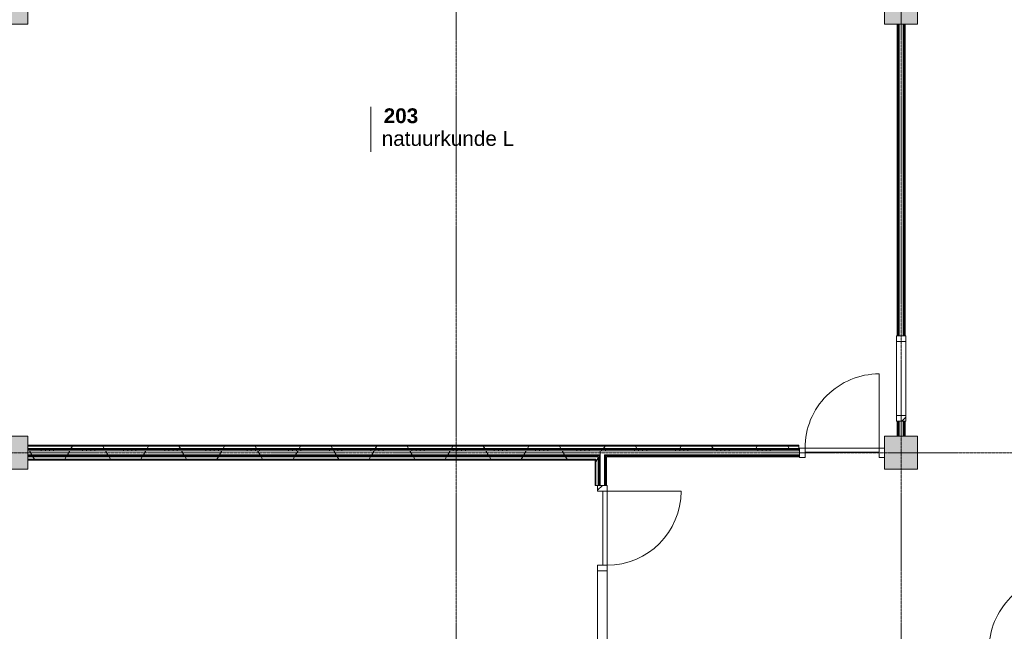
# Model space of a CAD drawing. Header units: millimetres. Extents: x -6115 to 78411, y -6358 to 59618.
# Tile 9 of 99: x 100 to 12052, y 8632 to 16056. Entities that reach past the tile are written whole.
import ezdxf

# ---------------------------------------------------------------- set-up
doc = ezdxf.new("R2010")
doc.units = ezdxf.units.MM
doc.linetypes.add('stramien', pattern=[22.225, 12.7, -3.175, 3.175, -3.175])
for name, color, linetype, lineweight in [('00_Algemeen', 7, 'Continuous', 35), ('22_Metselwerk', 7, 'Continuous', 9), ('25_Metaalconstructiewerk', 7, 'Continuous', 9), ('30_Kozijnen-ramen-deuren', 7, 'Continuous', 9)]:
    doc.layers.add(name, color=color, linetype=linetype, lineweight=lineweight)
doc.styles.add('Arial_1', font='arial.ttf', dxfattribs={"height": 180})
doc.styles.add('Arial_B', font='arialbd.ttf', dxfattribs={"height": 180})
pattern_1 = [(180, (10850, 13700), (-3e-12, -500), []), (180, (10850, 13750), (-3e-12, -500), []), (180, (10850, 13800), (-3e-12, -500), []), (180, (10850, 13850), (-3e-12, -500), [])]
pattern_2 = [(90, (9061.25, 10750), (-500, 3e-14), []), (90, (9111.25, 10750), (-500, 3e-14), []), (90, (9161.25, 10750), (-500, 3e-14), []), (90, (9211.25, 10750), (-500, 3e-14), [])]
pattern_3 = [(180, (7222.5, 9725), (-2e-12, -500), []), (180, (7222.5, 9775), (-2e-12, -500), []), (180, (7222.5, 9825), (-2e-12, -500), []), (180, (7222.5, 9875), (-2e-12, -500), [])]
pattern_4 = [(90, (3861.25, 10750), (-500, 1e-12), []), (90, (3911.25, 10750), (-500, 1e-12), []), (90, (3961.25, 10750), (-500, 1e-12), []), (90, (4011.25, 10750), (-500, 1e-12), [])]
pattern_5 = [(60, (0, 0), (-692.82, 400), []), (120, (0, 0), (-692.82, -400), [])]

# ---------------------------------------------------------------- blocks, each defined once
blk = doc.blocks.new('Direct Shape - 2410-10368 v1 - IFC-model constructie _zonder onderbouw_ _MM21228_-1202395-02 tweede verdieping overzicht')
at = {"layer": '25_Metaalconstructiewerk'}
blk.add_hatch(color=256, dxfattribs=at).paths.add_polyline_path([(-200, -200), (200, -200), (200, 200), (-200, 200), (-200, 6)])
for p, q in [((200, 200), (-200, 200)), ((-200, 200), (-200, -200)), ((200, -200), (200, 200)), ((-200, -200), (200, -200))]:
    blk.add_line(p, q, dxfattribs=at)
blk = doc.blocks.new('Direct Shape - NLRS_28_SC_TLB_kolom vierkant prefab_gen_AT_kolom vierkant_gen_lxb 400x400_800362-1202406-02 tweede verdieping overzicht')
blk.add_blockref('Direct Shape - 2410-10368 v1 - IFC-model constructie _zonder onderbouw_ _MM21228_-1202395-02 tweede verdieping overzicht', (0, 0))
blk = doc.blocks.new('Direct Shape - NLRS_28_SC_TLB_kolom vierkant prefab_gen_AT_kolom vierkant_gen_lxb 400x400_800364-1202408-02 tweede verdieping overzicht')
blk.add_blockref('Direct Shape - 2410-10368 v1 - IFC-model constructie _zonder onderbouw_ _MM21228_-1202395-02 tweede verdieping overzicht', (0, 0))
blk = doc.blocks.new('Direct Shape - 2410-10368 v1 - IFC-model constructie _zonder onderbouw_ _MM21228_-1202152-02 tweede verdieping overzicht')
at = {"layer": '25_Metaalconstructiewerk'}
blk.add_hatch(color=256, dxfattribs=at).paths.add_polyline_path([(-200, -200), (200, -200), (200, 200), (-200, 200)])
for p, q in [((200, 200), (-200, 200)), ((-200, 200), (-200, -200)), ((200, -200), (200, 200)), ((-200, -200), (200, -200))]:
    blk.add_line(p, q, dxfattribs=at)
blk = doc.blocks.new('Direct Shape - NLRS_28_SC_TLB_kolom vierkant prefab_gen_AT_kolom vierkant_gen_lxb 400x400_800370-1202414-02 tweede verdieping overzicht')
blk.add_blockref('Direct Shape - 2410-10368 v1 - IFC-model constructie _zonder onderbouw_ _MM21228_-1202152-02 tweede verdieping overzicht', (0, 0))
blk = doc.blocks.new('Direct Shape - NLRS_28_SC_TLB_kolom vierkant prefab_gen_AT_kolom vierkant_gen_lxb 400x400_800372-1202416-02 tweede verdieping overzicht')
blk.add_blockref('Direct Shape - 2410-10368 v1 - IFC-model constructie _zonder onderbouw_ _MM21228_-1202152-02 tweede verdieping overzicht', (0, 0))
blk = doc.blocks.new('2410-10368 v1 - IFC-model constructie _zonder onderbouw_ _MM21228__ifc-1-02 tweede verdieping overzicht')
at = {"layer": '25_Metaalconstructiewerk', "lineweight": 9}
for name, p in [('Direct Shape - NLRS_28_SC_TLB_kolom vierkant prefab_gen_AT_kolom vierkant_gen_lxb 400x400_800362-1202406-02 tweede verdieping overzicht', (0, 16200)), ('Direct Shape - NLRS_28_SC_TLB_kolom vierkant prefab_gen_AT_kolom vierkant_gen_lxb 400x400_800372-1202416-02 tweede verdieping overzicht', (10800, 16200)), ('Direct Shape - NLRS_28_SC_TLB_kolom vierkant prefab_gen_AT_kolom vierkant_gen_lxb 400x400_800364-1202408-02 tweede verdieping overzicht', (0, 10800)), ('Direct Shape - NLRS_28_SC_TLB_kolom vierkant prefab_gen_AT_kolom vierkant_gen_lxb 400x400_800370-1202414-02 tweede verdieping overzicht', (10800, 10800))]:
    blk.add_blockref(name, p, dxfattribs=at)
blk = doc.blocks.new('32_AEE_VO_FIX_Binnendeuren - D_1800x2300_Deur_zijlicht rechts 900 lariks-8426752-02 tweede verdieping overzicht')
at = {"layer": '30_Kozijnen-ramen-deuren', "true_color": 0xc0c0c0}
h = blk.add_hatch(dxfattribs=at)
h.set_pattern_fill('FP_86', color=9, style=0, pattern_type=2)
h.set_pattern_definition([(135, (9884, -7172.5), (-212.132, -212.132), [])])
h.paths.add_polyline_path([(1484, 50), (1484, 57), (1417, 57), (1417, -57), (1484, -57), (1484, 38)])
h.paths.add_polyline_path([(-450, -50), (-450, 57), (-517, 57), (-517, -57), (-450, -57)])
at = {"layer": '30_Kozijnen-ramen-deuren'}
for p, q in [((-450, 57), (-517, 57)), ((-517, 57), (-517, 50)), ((450, 57), (-450, 57)), ((-450, 57), (-450, 7)), ((-450, -57), (-450, 57)), ((-450, 7), (450, 7)), ((450, 7), (450, 57)), ((517, 57), (450, 57)), ((450, 57), (450, -57)), ((1417, 57), (517, 57)), ((517, -57), (517, 57)), ((1417, 57), (1417, -57)), ((1484, 57), (1417, 57)), ((-517, -57), (-450, -57)), ((450, -57), (517, -57)), ((517, -57), (1417, -57)), ((1417, -57), (1484, -57))]:
    blk.add_line(p, q, dxfattribs=at)
blk = doc.blocks.new('32_AEE_VO_FIX_Binnenramen - R_b1034xh2367_Vast lariks-8428317-02 tweede verdieping overzicht')
at = {"layer": '30_Kozijnen-ramen-deuren', "true_color": 0xc0c0c0}
h = blk.add_hatch(dxfattribs=at)
h.set_pattern_fill('FP_166', color=9, style=0, pattern_type=2)
h.set_pattern_definition([(315, (-11700, 10800), (212.132, 212.132), [])])
h.paths.add_polyline_path([(-517, -25), (-517, -57), (-450, -57), (-450, 57), (-517, 57), (-517, 25)])
h.paths.add_polyline_path([(450, -25), (450, -57), (517, -57), (517, 57), (450, 57), (450, 25)])
at = {"layer": '30_Kozijnen-ramen-deuren'}
for p, q in [((-450, 57), (-517, 57)), ((-517, 57), (-517, 50)), ((-450, -57), (-450, 57)), ((-450, 57), (450, 57)), ((517, 57), (450, 57)), ((450, 57), (450, -57)), ((517, 50), (517, 57)), ((-517, -50), (-517, -57)), ((-517, -57), (-450, -57)), ((-450, -57), (450, -57)), ((450, -57), (517, -57)), ((517, -57), (517, -50))]:
    blk.add_line(p, q, dxfattribs=at)
blk = doc.blocks.new('32_AEE_VO_FIX_Binnendeuren - D_900x2300_Dicht Paneel lariks-8426603-02 tweede verdieping overzicht')
at = {"layer": '30_Kozijnen-ramen-deuren', "true_color": 0xc0c0c0}
h = blk.add_hatch(dxfattribs=at)
h.set_pattern_fill('FP_345', color=9, style=0, pattern_type=2)
h.set_pattern_definition([(225, (10083, 10800), (212.132, -212.132), [])])
h.paths.add_polyline_path([(-517, 57), (-517, -57), (-450, -57), (-450, 57)])
h.paths.add_polyline_path([(517, 57), (450, 57), (450, -57), (517, -57), (517, 50)])
at = {"layer": '30_Kozijnen-ramen-deuren'}
for p, q in [((-517, 57), (-450, 57)), ((-450, 57), (-450, -57)), ((450, 57), (517, 57)), ((450, -57), (450, 57)), ((517, 57), (517, 50)), ((-450, -57), (-517, -57)), ((-450, -7), (450, -7)), ((-450, -57), (-450, -7)), ((450, -57), (-450, -57)), ((450, -7), (450, -57)), ((517, -57), (450, -57)), ((517, -50), (517, -57))]:
    blk.add_line(p, q, dxfattribs=at)
blk = doc.blocks.new('30_AEE_VO_draairichting - 30_AEE_VO_draairichting-8193140-02 tweede verdieping overzicht')
at = {"layer": '30_Kozijnen-ramen-deuren'}
blk.add_line((-450, 900), (-450, 0), dxfattribs=at)
blk.add_arc((-450, 0), 900, 360, 90, dxfattribs=at)
blk = doc.blocks.new('30_AEE_VO_draairichting - 30_AEE_VO_draairichting-8193168-02 tweede verdieping overzicht')
at = {"layer": '30_Kozijnen-ramen-deuren'}
blk.add_line((-450, -900), (-450, 0), dxfattribs=at)
blk.add_arc((-450, 0), 900, 270, 0, dxfattribs=at)
blk = doc.blocks.new('00_AEE_tag_ruimte_klein - Naam _ nummer-752176-02 tweede verdieping overzicht')
at = {"layer": '00_Algemeen', "lineweight": 9}
for p, q in [((-8.06, 7.17), (-8.06, 4.25)), ((-8.06, 4.47), (-8.06, 1.72))]:
    blk.add_line(p, q, dxfattribs=at)

msp = doc.modelspace()

# ---------------------------------------------------------------- hatches: boundary and pattern name
at = {"layer": '22_Metselwerk'}
h = msp.add_hatch(dxfattribs=at)
h.set_pattern_fill('FP_32', color=256, angle=90, style=0, pattern_type=2)
h.set_pattern_definition(pattern_1)
h.paths.add_polyline_path([(10750, 11000), (10762.5, 11000), (10762.5, 11183), (10750, 11183)])
h.paths.add_polyline_path([(10762.5, 12217), (10762.5, 16000), (10750, 16000), (10750, 12217)])
h = msp.add_hatch(dxfattribs=at)
h.set_pattern_fill('FP_32', color=256, angle=90, style=0, pattern_type=2)
h.set_pattern_definition(pattern_1)
h.paths.add_polyline_path([(10762.5, 11000), (10775, 11000), (10775, 11183), (10762.5, 11183)])
h.paths.add_polyline_path([(10775, 12217), (10775, 16000), (10762.5, 16000), (10762.5, 12217)])
h = msp.add_hatch(dxfattribs=at)
h.set_pattern_fill('FP_32', color=256, angle=90, style=0, pattern_type=2)
h.set_pattern_definition(pattern_1)
h.paths.add_polyline_path([(10825, 11000), (10837.5, 11000), (10837.5, 11183), (10825, 11183)])
h.paths.add_polyline_path([(10837.5, 12217), (10837.5, 16000), (10825, 16000), (10825, 12217)])
h = msp.add_hatch(dxfattribs=at)
h.set_pattern_fill('FP_32', color=256, angle=90, style=0, pattern_type=2)
h.set_pattern_definition(pattern_1)
h.paths.add_polyline_path([(10837.5, 11000), (10850, 11000), (10850, 11183), (10837.5, 11183)])
h.paths.add_polyline_path([(10850, 12217), (10850, 16000), (10837.5, 16000), (10837.5, 12217)])
h = msp.add_hatch(dxfattribs=at)
h.set_pattern_fill('FP_370', color=256, angle=90, style=0, pattern_type=2)
h.set_pattern_definition([(90, (5080, 10850), (-500, 1e-13), []), (90, (5130, 10850), (-500, 1e-13), []), (90, (5180, 10850), (-500, 1e-13), []), (90, (5230, 10850), (-500, 1e-13), [])])
h.paths.add_polyline_path([(9560, 10880), (9560, 10890), (200, 10890), (200, 10880), (8498.8, 10880)])
h = msp.add_hatch(dxfattribs=at)
h.set_pattern_fill('FP_2', color=256, angle=60, style=0, pattern_type=2)
h.set_pattern_definition(pattern_5)
h.paths.add_polyline_path([(9560, 10850), (9560, 10880), (200, 10880), (200, 10850), (8498.8, 10850)])
h = msp.add_hatch(dxfattribs=at)
h.set_pattern_fill('FP_44', color=256, angle=90, style=0, pattern_type=2)
h.set_pattern_definition(pattern_4)
h.paths.add_polyline_path([(7122.5, 10837.5), (7122.5, 10850), (200, 10850), (200, 10837.5), (6988.1, 10837.5)])
h = msp.add_hatch(dxfattribs=at)
h.set_pattern_fill('FP_44', color=256, angle=90, style=0, pattern_type=2)
h.set_pattern_definition(pattern_4)
h.paths.add_polyline_path([(7122.5, 10825), (7135, 10825), (7135, 10837.5), (200, 10837.5), (200, 10825), (6988.1, 10825)])
h = msp.add_hatch(dxfattribs=at)
h.set_pattern_fill('FP_2', color=256, angle=60, style=0, pattern_type=2)
h.set_pattern_definition(pattern_5)
h.paths.add_polyline_path([(6081.7, 10775), (7147.5, 10775), (7147.5, 10825), (200, 10825), (200, 10775), (1247.4, 10775)])
h = msp.add_hatch(dxfattribs=at)
h.set_pattern_fill('FP_44', color=256, angle=90, style=0, pattern_type=2)
h.set_pattern_definition(pattern_4)
h.paths.add_polyline_path([(6988.1, 10762.5), (7122.5, 10762.7), (7122.5, 10775), (200, 10775), (200, 10762.5), (6685.9, 10762.5)])
h = msp.add_hatch(dxfattribs=at)
h.set_pattern_fill('FP_44', color=256, angle=90, style=0, pattern_type=2)
h.set_pattern_definition(pattern_4)
h.paths.add_polyline_path([(7122.5, 10750), (7122.5, 10762.5), (200, 10762.5), (200, 10750), (7095, 10750)])
h = msp.add_hatch(dxfattribs=at)
h.set_pattern_fill('FP_33', color=256, angle=90, style=0, pattern_type=2)
h.set_pattern_definition(pattern_2)
h.paths.add_polyline_path([(9566, 10837.5), (9566, 10850), (7122.5, 10850), (7122.5, 10837.5), (8498.8, 10837.5)])
h = msp.add_hatch(dxfattribs=at)
h.set_pattern_fill('FP_34', color=256, angle=90, style=0, pattern_type=2)
h.set_pattern_definition(pattern_3)
h.paths.add_polyline_path([(7135, 8300), (7135, 8400), (7122.5, 8400), (7122.5, 8300), (7125, 8300)])
h.paths.add_polyline_path([(7122.5, 10401), (7135, 10401), (7135, 10775), (7122.5, 10775), (7122.5, 10485.4)])
h = msp.add_hatch(dxfattribs=at)
h.set_pattern_fill('FP_33', color=256, angle=90, style=0, pattern_type=2)
h.set_pattern_definition(pattern_2)
h.paths.add_polyline_path([(7290.2, 10825), (9566, 10825), (9566, 10837.5), (7135, 10837.5), (7135, 10825), (7147.5, 10825)])
h = msp.add_hatch(dxfattribs=at)
h.set_pattern_fill('FP_34', color=256, angle=90, style=0, pattern_type=2)
h.set_pattern_definition(pattern_3)
h.paths.add_polyline_path([(7137.5, 8312.5), (7147.5, 8312.5), (7147.5, 8400), (7135, 8400), (7135, 8312.5)])
h.paths.add_polyline_path([(7147.5, 10401), (7147.5, 10775), (7135, 10775), (7135, 10401)])
h = msp.add_hatch(dxfattribs=at)
h.set_pattern_fill('FP_33', color=256, angle=90, style=0, pattern_type=2)
h.set_pattern_definition(pattern_2)
h.paths.add_polyline_path([(7197.5, 10762.5), (9566, 10762.5), (9566, 10775), (7197.5, 10775), (7197.5, 10762.7)])
h = msp.add_hatch(dxfattribs=at)
h.set_pattern_fill('FP_34', color=256, angle=90, style=0, pattern_type=2)
h.set_pattern_definition(pattern_3)
h.paths.add_polyline_path([(7210, 8375), (7210, 8400), (7197.5, 8400), (7197.5, 8375)])
h.paths.add_polyline_path([(7197.5, 10401), (7210, 10401), (7210, 10762.5), (7197.5, 10762.5), (7197.5, 10485.4)])
h = msp.add_hatch(dxfattribs=at)
h.set_pattern_fill('FP_33', color=256, angle=90, style=0, pattern_type=2)
h.set_pattern_definition(pattern_2)
h.paths.add_polyline_path([(7290.2, 10750), (9566, 10750), (9566, 10762.5), (7210, 10762.5), (7210, 10750), (7222.5, 10750)])
h = msp.add_hatch(dxfattribs=at)
h.set_pattern_fill('FP_2', color=256, angle=60, style=0, pattern_type=2)
h.set_pattern_definition(pattern_5)
h.paths.add_polyline_path([(7095, 10720), (7095, 10750), (200, 10750), (200, 10720), (7085, 10720)])
h = msp.add_hatch(dxfattribs=at)
h.set_pattern_fill('FP_371', color=256, angle=-270, style=0, pattern_type=2)
h.set_pattern_definition([(270, (3442.5, 10750), (500, -9e-13), []), (270, (3392.5, 10750), (500, -9e-13), []), (270, (3342.5, 10750), (500, -9e-13), []), (270, (3292.5, 10750), (500, -9e-13), [])])
h.paths.add_polyline_path([(6988.1, 10710), (7085, 10710), (7085, 10720), (200, 10720), (200, 10710), (6685.9, 10710)])
h = msp.add_hatch(dxfattribs=at)
h.set_pattern_fill('FP_326', color=256, angle=90, style=0, pattern_type=2)
h.set_pattern_definition([(180, (7125, 8360), (-2e-12, -500), []), (180, (7125, 8410), (-2e-12, -500), []), (180, (7125, 8460), (-2e-12, -500), []), (180, (7125, 8510), (-2e-12, -500), [])])
h.paths.add_polyline_path([(7095, 8020), (7095, 8400), (7085, 8400), (7085, 8020)])
h.paths.add_polyline_path([(7085, 10401), (7095, 10401), (7095, 10720), (7085, 10720), (7085, 10485.4)])
h = msp.add_hatch(dxfattribs=at)
h.set_pattern_fill('FP_2', color=256, angle=60, style=0, pattern_type=2)
h.set_pattern_definition(pattern_5)
h.paths.add_polyline_path([(7125, 8020), (7125, 8300), (7122.5, 8300), (7122.5, 8400), (7095, 8400), (7095, 8020)])
h.paths.add_polyline_path([(7122.5, 10401), (7122.5, 10750), (7095, 10750), (7095, 10401)])
h = msp.add_hatch(dxfattribs=at)
h.set_pattern_fill('FP_34', color=256, angle=90, style=0, pattern_type=2)
h.set_pattern_definition(pattern_3)
h.paths.add_polyline_path([(7210, 8387.5), (7222.5, 8387.5), (7222.5, 8400), (7210, 8400)])
h.paths.add_polyline_path([(7222.5, 10401), (7222.5, 10750), (7210, 10750), (7210, 10401)])

# ---------------------------------------------------------------- linework, layer by layer
at = {"layer": '00_Algemeen', "color": 150, "linetype": 'stramien', "lineweight": 9, "true_color": 0x0080ff}
for p, q in [((5400, -4950.1), (5400, 59018.3)), ((10800, -4950.1), (10800, 59018.3)), ((77811.4, 10800), (-5515.3, 10800))]:
    msp.add_line(p, q, dxfattribs=at)
at = {"layer": '22_Metselwerk'}
for p, q in [((10750, 16000), (10750, 12217)), ((10775, 16000), (10750, 16000)), ((10762.5, 12217), (10762.5, 16000)), ((10850, 16000), (10825, 16000)), ((10837.5, 12217), (10837.5, 16000)), ((10850, 12217), (10850, 16000)), ((10750, 12217), (10775, 12217)), ((10825, 12217), (10850, 12217)), ((10750, 11183), (10750, 11000)), ((10775, 11183), (10750, 11183)), ((10762.5, 11000), (10762.5, 11183)), ((10850, 11183), (10825, 11183)), ((10837.5, 11000), (10837.5, 11183)), ((10850, 11000), (10850, 11183)), ((10750, 11000), (10775, 11000)), ((10825, 11000), (10850, 11000)), ((9560, 10890), (200, 10890)), ((200, 10890), (200, 10825)), ((9560, 10880), (200, 10880)), ((9560, 10850), (9560, 10890)), ((200, 10850), (9566, 10850)), ((200, 10837.5), (9566, 10837.5)), ((200, 10775), (200, 10710)), ((200, 10762.5), (7122.5, 10762.5)), ((7122.5, 10762.5), (7122.5, 10775)), ((7135, 10401), (7135, 10775)), ((7147.5, 10825), (7147.5, 10775)), ((7210, 10762.5), (9566, 10762.5)), ((7210, 10401), (7210, 10762.5)), ((9566, 10825), (9566, 10850)), ((9566, 10750), (9566, 10775)), ((7122.5, 10750), (200, 10750)), ((200, 10720), (7095, 10720)), ((200, 10710), (7085, 10710)), ((7085, 10710), (7085, 10401)), ((7095, 10401), (7095, 10720)), ((7122.5, 10750), (7122.5, 10401)), ((7222.5, 10750), (9566, 10750)), ((7222.5, 10401), (7222.5, 10750)), ((7085, 10401), (7147.5, 10401)), ((7197.5, 10401), (7222.5, 10401))]:
    msp.add_line(p, q, dxfattribs=at)
at = {"layer": '22_Metselwerk', "lineweight": 18}
for p, q in [((10825, 16000), (10775, 16000)), ((10775, 12217), (10775, 16000)), ((10825, 12217), (10825, 16000)), ((10775, 12217), (10825, 12217)), ((10825, 11183), (10775, 11183)), ((10775, 11000), (10775, 11183)), ((10825, 11000), (10825, 11183)), ((10775, 11000), (10825, 11000)), ((200, 10825), (200, 10775)), ((200, 10825), (9566, 10825)), ((200, 10775), (7147.5, 10775)), ((7147.5, 10401), (7147.5, 10775)), ((7197.5, 10775), (9566, 10775)), ((7197.5, 10401), (7197.5, 10775)), ((9566, 10775), (9566, 10825)), ((7147.5, 10401), (7197.5, 10401))]:
    msp.add_line(p, q, dxfattribs=at)

# ---------------------------------------------------------------- block references
at = {"lineweight": 5}
msp.add_blockref('2410-10368 v1 - IFC-model constructie _zonder onderbouw_ _MM21228__ifc-1-02 tweede verdieping overzicht', (0, 0), dxfattribs=at)
at = {"layer": '00_Algemeen', "lineweight": 9, "xscale": 99.99999999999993, "yscale": 99.99999999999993, "zscale": 99.99999999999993}
msp.add_blockref('00_AEE_tag_ruimte_klein - Naam _ nummer-752176-02 tweede verdieping overzicht', (5167.1, 14280.3), dxfattribs=at)
at = {"layer": '30_Kozijnen-ramen-deuren'}
for name, p, rotation in [('32_AEE_VO_FIX_Binnenramen - R_b1034xh2367_Vast lariks-8428317-02 tweede verdieping overzicht', (10800, 11700), 89.9999999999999), ('30_AEE_VO_draairichting - 30_AEE_VO_draairichting-8193168-02 tweede verdieping overzicht', (10083, 10857), 180), ('32_AEE_VO_FIX_Binnendeuren - D_900x2300_Dicht Paneel lariks-8426603-02 tweede verdieping overzicht', (10083, 10800), 180), ('32_AEE_VO_FIX_Binnendeuren - D_1800x2300_Deur_zijlicht rechts 900 lariks-8426752-02 tweede verdieping overzicht', (7172.5, 9884), 270), ('30_AEE_VO_draairichting - 30_AEE_VO_draairichting-8193140-02 tweede verdieping overzicht', (7229.5, 9884), 270), ('30_AEE_VO_draairichting - 30_AEE_VO_draairichting-8193168-02 tweede verdieping overzicht', (12315.8, 8407), 180)]:
    msp.add_blockref(name, p, dxfattribs=dict(at, rotation=rotation))

# ---------------------------------------------------------------- texts
at = {"layer": '00_Algemeen', "lineweight": 9, "char_height": 180, "attachment_point": 1}
for s, insert, width, style in [('203', (4518.4, 14980.3), 505.063, 'Arial_B'), ('natuurkunde L', (4494.5, 14704.8), 1908.016, 'Arial_1')]:
    msp.add_mtext(s, dxfattribs=dict(at, insert=insert, width=width, style=style))

doc.saveas('drawing.dxf')
